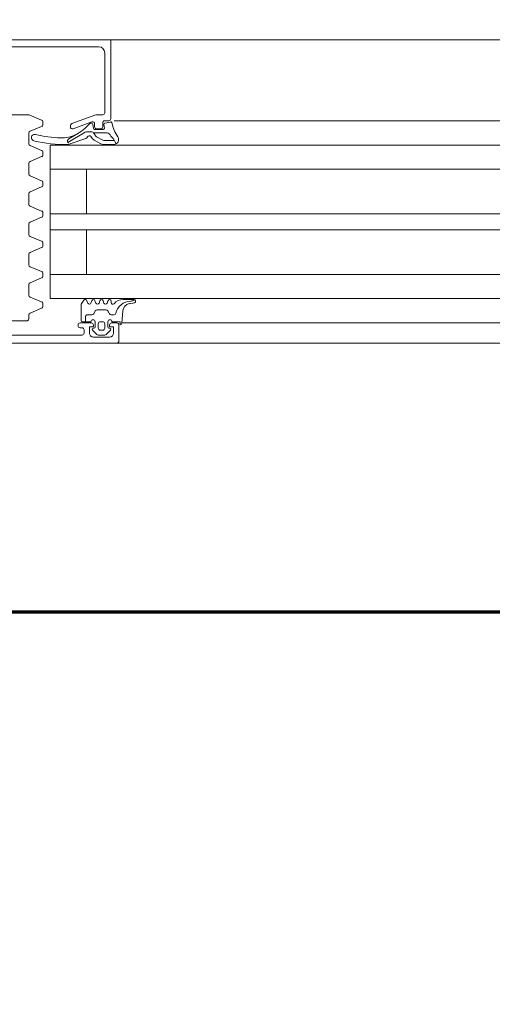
# Model space of a CAD drawing. Header units: centimetres. Extents: x -1253 to 21770, y -8842 to 3590.
# Tile 26 of 120: x 353 to 364, y 996 to 1020. Entities that reach past the tile are written whole.
import ezdxf

# ---------------------------------------------------------------- set-up
doc = ezdxf.new("R2010")
doc.units = ezdxf.units.CM
doc.linetypes.add('Dash', pattern=[60, 30, -30])
doc.linetypes.add('Długa kreska', pattern=[142.875, 95.25, -47.625])
for name, color, linetype, lineweight in [('A-DETL', 90, 'Continuous', 9), ('A-DETL-GENF', 92, 'Continuous', 9), ('A-DOOR', 31, 'Continuous', 13)]:
    doc.layers.add(name, color=color, linetype=linetype, lineweight=lineweight)

# ---------------------------------------------------------------- blocks, each defined once
blk = doc.blocks.new('Schueco_FWS_ADS-75-SimplySmart_inw_Family-02 - FWS SI insert unit 90-2368450-6_piętro IV __13_80 m_ - stan projektowany')
at = {"layer": 'A-DETL-GENF'}
for p, q in [((74.6, 0.9), (-74.6, 0.9)), ((54.5, 0.4), (35.65, 0.4)), ((54.5, -0.2), (35.65, -0.2)), ((54.5, -0.8), (35.65, -0.8)), ((54.5, -1.9), (35.65, -1.9)), ((54.5, -2.3), (35.65, -2.3)), ((54.5, -3.4), (35.65, -3.4)), ((54.5, -4), (35.65, -4)), ((35.65, -4.6), (59.013, -4.6)), ((-75.5, -6.6), (75.5, -6.6))]:
    blk.add_line(p, q, dxfattribs=at)
at = {"layer": 'A-DOOR'}
for p, q in [((58.95, 0.9), (53.75, 0.9)), ((58.9, 0.45), (58.9, 0.85)), ((58.95, 0.9), (67.55, 0.9)), ((59.53, 0.75), (59.13, 0.75)), ((59.109, 0.581), (59.213, 0.685)), ((59.14, 0.53), (59.13, 0.53)), ((59.17, 0.37), (59.17, 0.5)), ((59.248, 0.7), (59.412, 0.7)), ((59.25, 0.53), (59.25, 0.42)), ((59.36, 0.58), (59.3, 0.58)), ((59.41, 0.42), (59.41, 0.53)), ((59.447, 0.685), (59.551, 0.581)), ((59.49, 0.5), (59.49, 0.37)), ((59.53, 0.53), (59.52, 0.53)), ((59.76, 0.65), (59.76, 0.57)), ((61.81, 0.7), (59.81, 0.7)), ((59.81, 0.52), (59.86, 0.52)), ((58.828, 0.4), (53.75, 0.4)), ((58.803, 0.103), (58.83, 0.41)), ((59.08, 0.4), (58.95, 0.4)), ((59.3, 0.37), (59.36, 0.37)), ((59.86, 0.4), (59.58, 0.4)), ((59.59, 0.37), (59.8, 0.37)), ((59.728, 0.37), (59.728, 0.25)), ((59.91, 0.47), (59.91, 0.45)), ((61.13, 0.203), (61.13, 0.3)), ((61.18, 0.35), (61.58, 0.35)), ((59.089, 0.2), (59.024, 0.2)), ((59.173, 0.105), (59.132, 0.175)), ((59.44, 0.08), (59.216, 0.08)), ((59.523, 0.175), (59.483, 0.105)), ((59.678, 0.2), (59.567, 0.2)), ((60.811, 0.038), (61.099, 0.157)), ((58.526, -0.158), (58.499, -0.172)), ((58.516, -0.101), (58.642, -0.076)), ((58.791, -0.18), (58.524, -0.18)), ((59.09, -0.14), (59.09, -0.1)), ((59.191, -0.09), (59.169, -0.15)), ((59.291, -0.15), (59.269, -0.09)), ((59.391, -0.09), (59.369, -0.15)), ((59.491, -0.15), (59.469, -0.09)), ((59.591, -0.09), (59.569, -0.15)), ((59.691, -0.15), (59.669, -0.09)), ((60.78, -0.002), (60.78, -0.078)), ((61.099, -0.237), (60.811, -0.118)), ((61.13, -0.547), (61.13, -0.283)), ((60.811, -0.712), (61.099, -0.593)), ((53.75, -0.8), (60.6, -0.8)), ((60.78, -0.752), (60.78, -0.828)), ((61.099, -0.987), (60.811, -0.868)), ((61.13, -1.297), (61.13, -1.033)), ((60.811, -1.462), (61.099, -1.343)), ((60.78, -1.502), (60.78, -1.578)), ((61.099, -1.737), (60.811, -1.618)), ((61.13, -2.047), (61.13, -1.783)), ((60.811, -2.212), (61.099, -2.093)), ((60.78, -2.252), (60.78, -2.328)), ((61.099, -2.487), (60.811, -2.368)), ((61.13, -2.797), (61.13, -2.533)), ((60.811, -2.962), (61.099, -2.843)), ((60.78, -3.002), (60.78, -3.078)), ((61.099, -3.237), (60.811, -3.118)), ((53.75, -3.4), (60.6, -3.4)), ((59.146, -3.4), (53.75, -3.4)), ((61.13, -3.547), (61.13, -3.283)), ((60.811, -3.712), (61.099, -3.593)), ((60.78, -3.752), (60.78, -3.828)), ((61.099, -3.987), (60.811, -3.868)), ((59.04, -4.161), (58.966, -4.031)), ((59.01, -4.108), (59.234, -4.108)), ((59.022, -4.015), (59.287, -4.015)), ((59.316, -4.129), (59.434, -4.193)), ((59.344, -4.03), (59.511, -4.121)), ((59.72, -4.163), (60.134, -4.021)), ((59.738, -4.315), (60.167, -4.063)), ((61.13, -4.297), (61.13, -4.033)), ((59.55, -4.155), (59.59, -4.21)), ((59.59, -4.329), (59.687, -4.329)), ((60.136, -4.153), (59.897, -4.297)), ((60.811, -4.462), (61.099, -4.343)), ((59.246, -4.542), (59.107, -4.569)), ((59.15, -4.6), (59.25, -4.6)), ((59.259, -4.419), (59.27, -4.509)), ((59.499, -4.385), (59.289, -4.385)), ((59.3, -4.55), (59.3, -4.45)), ((59.35, -4.4), (59.45, -4.4)), ((60.067, -4.529), (59.468, -4.747)), ((59.5, -4.45), (59.5, -4.526)), ((59.542, -4.514), (59.529, -4.411)), ((59.567, -4.573), (60.033, -4.403)), ((59.599, -4.54), (59.572, -4.54)), ((60.1, -4.45), (60.1, -4.482)), ((60.78, -4.502), (60.78, -4.578)), ((61.121, -4.746), (60.811, -4.618)), ((59.25, -4.8), (59.25, -6.28)), ((59.451, -4.75), (59.3, -4.75)), ((62.02, -4.75), (61.14, -4.75)), ((59.4, -6.43), (61.71, -6.43)), ((59.25, -6.6), (53.75, -6.6))]:
    blk.add_line(p, q, dxfattribs=at)
at = {"layer": 'A-DOOR', "flags": 128}
for points in [[(59.03, 0.65), (59.03, 0.5), (59.13, 0.5), (59.13, 0.45)], [(59.53, 0.45), (59.53, 0.5), (59.63, 0.5), (59.63, 0.65)], [(58.87, 0.45), (58.87, 0.37), (59.07, 0.37)], [(59.83, 0.34), (59.83, -0.06), (59.765, -0.16)], [(53.75, -4), (60.6, -4), (60.6, -0.2), (53.75, -0.2)], [(59.7, -0.8), (59.7, -1.9), (60.6, -1.9), (53.75, -1.9)], [(59.7, -3.4), (59.7, -2.3), (60.6, -2.3), (53.75, -2.3)], [(59.489, -4.241), (59.527, -4.303), (59.191, -4.303)], [(61.95, -6.48), (62.05, -6.48), (62.05, -6.6), (59.1, -6.6), (59.1, -4.65)]]:
    blk.add_lwpolyline(points, dxfattribs=at)
at = {"layer": 'A-DOOR'}
for centre, radius, start, end in [((58.95, 0.85), 0.05, 90, 180), ((59.13, 0.65), 0.1, 90, 180), ((59.53, 0.65), 0.1, 360, 90), ((59.13, 0.56), 0.03, 135.0034, 269.9945), ((59.14, 0.5), 0.03, 360, 90), ((59.248, 0.65), 0.05, 90, 135.0202), ((59.3, 0.53), 0.05, 89.9979, 180.0021), ((59.36, 0.53), 0.05, 359.9979, 90.0021), ((59.412, 0.65), 0.05, 44.9723, 90), ((59.52, 0.5), 0.03, 90, 180), ((59.53, 0.56), 0.03, 269.9999, 45.0019), ((59.81, 0.65), 0.05, 90, 180), ((59.81, 0.57), 0.05, 180, 270), ((59.86, 0.47), 0.05, 360, 90), ((58.87, 0.41), 0.04, 90.0001, 179.9994), ((58.95, 0.45), 0.05, 180, 270), ((59.12, 0.37), 0.05, 180, 360), ((59.08, 0.45), 0.05, 270, 360), ((59.3, 0.42), 0.05, 179.9989, 270.0011), ((59.36, 0.42), 0.05, 269.9989, 0.0011), ((59.54, 0.37), 0.05, 179.9994, 359.9994), ((59.58, 0.45), 0.05, 180, 270), ((59.678, 0.25), 0.05, 270, 360), ((59.8, 0.34), 0.03, 0, 90), ((59.86, 0.45), 0.05, 270, 360), ((61.18, 0.3), 0.05, 90, 180), ((58.603, 0.244), 0.381, 271.8995, 347.3401), ((58.604, 0.12), 0.2, 281.0025, 354.9918), ((59.024, 0.15), 0.05, 90, 167.8734), ((59.089, 0.15), 0.05, 30, 90), ((59.216, 0.13), 0.05, 210, 270), ((59.44, 0.13), 0.05, 270, 330), ((59.567, 0.15), 0.05, 90, 150), ((60.83, -0.008), 0.05, 112.5, 172.8548), ((61.08, 0.203), 0.05, 292.5, 360), ((58.524, -0.14), 0.04, 101.0106, 270.0809), ((58.649, -0.478), 0.343, 95.6011, 111.0537), ((58.791, 0.12), 0.3, 269.9987, 319.6802), ((59.05, -0.1), 0.04, 360, 139.6792), ((59.13, -0.14), 0.04, 179.9998, 345.0003), ((59.23, -0.1), 0.04, 15.0002, 164.9998), ((59.33, -0.14), 0.04, 194.9996, 345.0004), ((59.43, -0.1), 0.04, 15.0002, 164.9998), ((59.53, -0.14), 0.04, 194.9996, 345.0004), ((59.63, -0.1), 0.04, 15.0002, 164.9998), ((59.73, -0.14), 0.04, 194.9995, 330.0003), ((60.83, -0.072), 0.05, 187.1452, 247.5), ((61.08, -0.283), 0.05, 360, 67.5), ((60.83, -0.758), 0.05, 112.5, 172.8548), ((61.08, -0.547), 0.05, 292.5, 360), ((60.83, -0.822), 0.05, 187.1452, 247.5), ((61.08, -1.033), 0.05, 0, 67.5), ((61.08, -1.297), 0.05, 292.5, 360), ((60.83, -1.508), 0.05, 112.5, 172.8548), ((60.83, -1.572), 0.05, 187.1452, 247.5), ((61.08, -1.783), 0.05, 0, 67.5), ((61.08, -2.047), 0.05, 292.5, 0), ((60.83, -2.258), 0.05, 112.5, 172.8548), ((60.83, -2.322), 0.05, 187.1452, 247.5), ((61.08, -2.533), 0.05, 0, 67.5), ((61.08, -2.797), 0.05, 292.5, 0), ((60.83, -3.008), 0.05, 112.5, 172.8548), ((60.83, -3.072), 0.05, 187.1452, 247.5), ((61.08, -3.283), 0.05, 0, 67.5), ((61.08, -3.547), 0.05, 292.5, 0), ((60.83, -3.758), 0.05, 112.5, 172.8548), ((60.83, -3.822), 0.05, 187.1452, 247.5), ((59.026, -4.135), 0.12, 91.9923, 214.051), ((59.234, -4.278), 0.17, 61.4634, 90.0728), ((59.287, -4.135), 0.12, 61.3666, 90.0039), ((59.453, -4.226), 0.12, 36.3666, 61.3666), ((60.16, -4.097), 0.08, 92.1106, 109.0101), ((60.097, -4.089), 0.075, 301.1063, 20.0149), ((60.267, -7.009), 2.994, 75.7723, 92.1183), ((60.985, -4.184), 0.08, 254.699, 76.5296), ((61.08, -4.033), 0.05, 0, 67.5), ((58.14, -4.734), 0.95, 11.4268, 34.051), ((59.075, -4.141), 0.04, 209.6254, 225.0361), ((57.763, -5.398), 1.777, 39.1355, 43.7266), ((59.191, -4.243), 0.06, 213.3021, 270), ((59.353, -4.342), 0.17, 36.4634, 61.4634), ((59.584, -4.253), 0.0764, 209.9329, 274.2645), ((59.63, -4.18), 0.05, 216.3666, 333.0444), ((60.491, -5.282), 1.15, 117.1697, 139.1518), ((59.746, -4.239), 0.08, 109.0101, 153.0444), ((59.687, -4.229), 0.1, 270, 300.3836), ((60.322, -4.975), 0.8, 88.4714, 116.3861), ((60.268, -7.009), 2.834, 75.7856, 88.4777), ((61.08, -4.297), 0.05, 292.5, 0), ((59.1, -4.54), 0.03, 191.4268, 282.3565), ((59.15, -4.65), 0.05, 90, 180), ((59.24, -4.513), 0.03, 280.9941, 8.118), ((59.25, -4.55), 0.05, 270, 0), ((59.289, -4.415), 0.03, 90, 187.2077), ((59.35, -4.45), 0.05, 90, 180), ((59.45, -4.45), 0.05, 0, 90), ((59.499, -4.415), 0.03, 7.0564, 90), ((59.55, -4.526), 0.05, 180, 290), ((59.572, -4.51), 0.03, 187.0564, 270), ((59.599, -4.51), 0.03, 270, 319.1518), ((60.05, -4.45), 0.05, 0, 110), ((60.05, -4.482), 0.05, 290, 360), ((60.83, -4.508), 0.05, 112.5, 172.8548), ((60.83, -4.572), 0.05, 187.1452, 247.5), ((59.3, -4.8), 0.05, 90, 180), ((59.451, -4.7), 0.05, 270, 290), ((61.14, -4.7), 0.05, 247.5, 270), ((59.4, -6.28), 0.15, 180, 270)]:
    blk.add_arc(centre, radius, start, end, dxfattribs=at)

msp = doc.modelspace()

# ---------------------------------------------------------------- linework, layer by layer
at = {"layer": 'A-DETL', "linetype": 'Długa kreska', "lineweight": 70}
msp.add_line((1235.377, 1005.826), (294.377, 1005.826), dxfattribs=at)
at = {"layer": 'A-DETL', "linetype": 'Dash', "lineweight": 25}
for points, knots in [([(-555.623, 1472.575), (-478.908, 1472.575), (-450.623, 1472.575), (-439.123, 1472.575), (-439.123, 1461.075), (-439.123, 1432.79), (-439.123, 1329.11), (-439.123, 1326.281), (-439.123, 1289.326), (-402.167, 1289.326), (-399.339, 1289.326), (54.377, 1289.326), (347.204, 1289.326), (391.666, 1289.326), (413.877, 1267.114), (413.877, 1211.148), (413.877, 1019.9)], [0, 0, 0, 0, 1.274059, 1.834911, 2.395763, 3.964714, 5.438832, 7.007784, 7.847024, 8.686264, 14.083246, 22.278473, 30.929004, 34.961158, 36.402966, 39.45005, 39.45005, 39.45005, 39.45005]), ([(412.842, 1006.951), (412.842, 497.964), (412.842, 435.326), (370.988, 410.917), (291.377, 409.326)], [0, 0, 0, 0, 6.781245, 8.866954, 8.866954, 8.866954, 8.866954])]:
    msp.add_open_spline(points, degree=3, knots=knots, dxfattribs=at)

# ---------------------------------------------------------------- block references
at = {"layer": 'A-DOOR', "rotation": 180}
msp.add_blockref('Schueco_FWS_ADS-75-SimplySmart_inw_Family-02 - FWS SI insert unit 90-2368450-6_piętro IV __13_80 m_ - stan projektowany', (413.877, 1013.376), dxfattribs=at)

doc.saveas('drawing.dxf')
